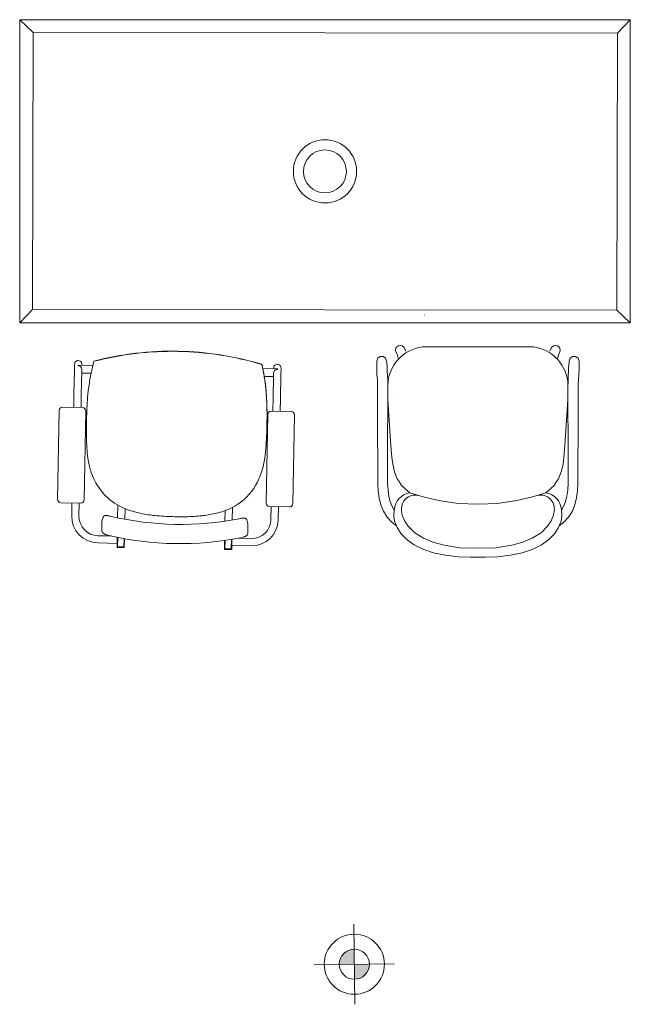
# Model space of a CAD drawing. Header units: millimetres. Extents: x -750 to 72845, y -24282 to 18874.
# Tile 81 of 154: x 55880 to 57403, y 12993 to 15450. Entities that reach past the tile are written whole.
import ezdxf

# ---------------------------------------------------------------- set-up
doc = ezdxf.new("R2010")
doc.units = ezdxf.units.MM
doc.header["$MEASUREMENT"] = 0
doc.layers.add('IRISH HOUSE_HYD AIRPORT_DRAINAGE LAYOUT 1$0$GREY SCALE', color=8, linetype='Continuous')
doc.layers.add('IRISH HOUSE_HYD AIRPORT_DRAINAGE LAYOUT 1$0$GREYSCALE', color=8, linetype='Continuous', lineweight=0)
doc.layers.add('M-MEP-ELPR-EQUIP', color=6, linetype='Continuous', lineweight=20)

# ---------------------------------------------------------------- blocks, each defined once
blk = doc.blocks.new('IRISH HOUSE_HYD AIRPORT_DRAINAGE LAYOUT 1$0$FLOOR PLAN')
at = {"layer": 'IRISH HOUSE_HYD AIRPORT_DRAINAGE LAYOUT 1$0$GREYSCALE', "lineweight": 0}
h = blk.add_hatch(color=8, dxfattribs=at)
h.dxf.hatch_style = 1
h.paths.add_polyline_path([(6714.9, 13092.5), (6714.5, 13130, 0.414214), (6677.4, 13092)])
h.paths.add_polyline_path([(6714.9, 13092.5), (6715.4, 13055, 0.414214), (6752.4, 13093)])
at = {"layer": 'IRISH HOUSE_HYD AIRPORT_DRAINAGE LAYOUT 1$0$GREYSCALE', "color": 8, "lineweight": 0}
for p, q in [((5880.4, 15449.9), (5913.9, 15417.8)), ((7403.1, 15449.9), (7371, 15416.5)), ((5880.4, 14693), (5912.5, 14726.4)), ((6889.6, 14730.9), (6889.6, 14730.6)), ((7403.1, 14693), (7369.6, 14725.1)), ((6889.9, 14713.1), (6889.9, 14712.8)), ((6275.3, 14622.1), (6275.3, 14622.6)), ((6275.3, 14622.6), (6275.3, 14622.6)), ((6275.3, 14622.1), (6275.3, 14622.6)), ((6275.3, 14622.1), (6275.3, 14622.1)), ((6275.3, 14622.1), (6275.3, 14622.1)), ((6275.3, 14622.1), (6275.3, 14622.1)), ((6275.3, 14622.1), (6275.3, 14622.1)), ((6817.8, 14625.5), (6818.7, 14629.9)), ((6818.7, 14621.1), (6817.8, 14625.5)), ((6818.7, 14629.9), (6821.2, 14633.7)), ((6821.2, 14633.7), (6825, 14636.2)), ((6825, 14636.2), (6829.4, 14637.1)), ((6829.4, 14637.1), (6833.8, 14636.2)), ((6833.8, 14636.2), (6837.6, 14633.7)), ((6837.6, 14633.7), (6840.1, 14629.9)), ((6840.1, 14629.9), (6840.2, 14629.8)), ((6840.2, 14629.8), (6843.6, 14622.8)), ((7161.4, 14633.2), (6884.6, 14633.2)), ((7205.7, 14629.8), (7202.3, 14622.8)), ((7205.8, 14629.9), (7205.7, 14629.8)), ((7208.3, 14633.7), (7205.8, 14629.9)), ((7212.1, 14636.2), (7208.3, 14633.7)), ((7216.5, 14637.1), (7212.1, 14636.2)), ((7220.9, 14636.2), (7216.5, 14637.1)), ((7224.7, 14633.7), (7220.9, 14636.2)), ((7227.2, 14629.9), (7224.7, 14633.7)), ((7228.1, 14625.5), (7227.2, 14629.9)), ((7227.2, 14621.1), (7228.1, 14625.5)), ((6065.4, 14597.7), (6065.4, 14597.7)), ((6065.4, 14597.3), (6065.4, 14597.3)), ((6773.1, 14605.1), (6770.7, 14598)), ((6770.7, 14598), (6770.7, 14597.8)), ((6770.7, 14597.8), (6770.7, 14597.6)), ((6770.7, 14597.6), (6770.7, 14577.9)), ((6779.1, 14609.6), (6773.1, 14605.1)), ((6786.7, 14609.6), (6779.1, 14609.6)), ((6792.8, 14605.1), (6786.7, 14609.6)), ((6795.1, 14598), (6792.8, 14605.1)), ((6795.1, 14598), (6796.5, 14586.9)), ((6818.8, 14621), (6818.7, 14621.1)), ((6821.4, 14615.3), (6818.8, 14621)), ((6824.6, 14605.2), (6821.4, 14615.3)), ((7221.3, 14605.2), (7224.5, 14615.3)), ((7224.5, 14615.3), (7227.1, 14621)), ((7227.1, 14621), (7227.2, 14621.1)), ((7250.8, 14598), (7249.5, 14586.9)), ((7250.8, 14598), (7253.2, 14605.1)), ((7253.2, 14605.1), (7259.3, 14609.6)), ((7259.3, 14609.6), (7266.8, 14609.6)), ((7266.8, 14609.6), (7272.9, 14605.1)), ((7272.9, 14605.1), (7275.2, 14598)), ((7275.2, 14598), (7275.2, 14597.8)), ((7275.2, 14597.8), (7275.2, 14597.6)), ((7275.2, 14597.6), (7275.2, 14577.9)), ((6016.8, 14572.4), (6015.8, 14515.3)), ((6016.8, 14572.4), (6017.2, 14590.4)), ((6026.2, 14587.7), (6026.2, 14586.3)), ((6026.2, 14586.3), (6026.2, 14586.3)), ((6026.3, 14587.7), (6062.6, 14587)), ((6026.3, 14587.7), (6026.3, 14587.7)), ((6035, 14572.1), (6035.1, 14577)), ((6035.3, 14587.5), (6035.3, 14590)), ((6486.6, 14579.1), (6522.8, 14578.4)), ((6513.9, 14578.6), (6513.9, 14581.1)), ((6517.4, 14575.1), (6517.4, 14575.1)), ((6522.9, 14577), (6523, 14578.4)), ((6523, 14578.4), (6523, 14578.4)), ((6531.8, 14562.8), (6532.1, 14580.7)), ((6770.7, 14577.9), (6771, 14565.4)), ((6796.5, 14586.9), (6796.5, 14583.9)), ((6796.5, 14583.9), (6796.7, 14571.7)), ((7249.4, 14583.9), (7249.2, 14571.7)), ((7249.5, 14586.9), (7249.4, 14583.9)), ((7275.2, 14577.9), (7274.9, 14565.4)), ((6035, 14572.1), (6033.9, 14514.9)), ((6034.9, 14568), (6058.2, 14567.6)), ((6490.3, 14559.5), (6513.5, 14559)), ((6513.6, 14563.1), (6512.5, 14506)), ((6513.6, 14563.1), (6513.7, 14568)), ((6531.8, 14562.8), (6530.7, 14505.6)), ((6771, 14565.4), (6772.3, 14550)), ((6772.3, 14550), (6772.7, 14544.8)), ((6796.7, 14571.7), (6797.4, 14563)), ((6797.4, 14563), (6798.1, 14549.6)), ((6798.1, 14549.6), (6798.2, 14544.8)), ((7248.5, 14563), (7247.8, 14549.6)), ((7247.8, 14549.6), (7247.8, 14544.8)), ((7249.2, 14571.7), (7248.5, 14563)), ((7273.6, 14550), (7273.3, 14544.8)), ((7274.9, 14565.4), (7273.6, 14550)), ((6772.7, 14544.8), (6772.7, 14534.2)), ((6772.7, 14534.2), (6772.8, 14515.8)), ((6798.2, 14544.8), (6798.2, 14534.3)), ((6798.2, 14534.3), (6798.3, 14515.9)), ((7247.7, 14534.3), (7247.6, 14515.9)), ((7247.8, 14544.8), (7247.7, 14534.3)), ((7273.2, 14534.2), (7273.1, 14515.8)), ((7273.3, 14544.8), (7273.2, 14534.2)), ((6015.2, 14482.2), (6015.8, 14515.3)), ((6033.3, 14481.8), (6033.9, 14514.9)), ((6511.9, 14472.8), (6512.5, 14506)), ((6530.1, 14472.5), (6530.7, 14505.6)), ((6772.8, 14515.8), (6772.9, 14470.3)), ((6798.3, 14519.1), (6798.4, 14522)), ((6798.3, 14518.7), (6798.3, 14519.1)), ((6798.8, 14500.8), (6798.3, 14518.7)), ((6798.3, 14515.9), (6798.4, 14470.4)), ((6804.5, 14411.8), (6798.8, 14500.8)), ((6812.9, 14501.4), (6812.9, 14501.4)), ((7233, 14501.4), (7233, 14501.4)), ((7241.4, 14411.8), (7247.2, 14500.8)), ((7247.2, 14500.8), (7247.7, 14518.7)), ((7247.7, 14519.1), (7247.5, 14522)), ((7247.6, 14515.9), (7247.5, 14470.4)), ((7247.7, 14518.7), (7247.7, 14519.1)), ((7273.1, 14515.8), (7273, 14470.3)), ((5978.8, 14474.3), (5974.7, 14253.2)), ((6037.1, 14481.7), (5987.5, 14482.7)), ((6041.4, 14252), (6045.5, 14473)), ((6499.1, 14464.5), (6495, 14243.5)), ((6557.4, 14472), (6507.8, 14472.9)), ((6561.6, 14242.2), (6565.8, 14463.3)), ((6772.9, 14470.3), (6773.7, 14292.6)), ((6798.4, 14470.4), (6797.5, 14415.5)), ((7247.5, 14470.4), (7248.4, 14415.5)), ((7273, 14470.3), (7272.2, 14292.6)), ((6798, 14293.4), (6797.5, 14415.5)), ((6806.8, 14375.6), (6804.5, 14411.8)), ((7239.1, 14375.6), (7241.4, 14411.8)), ((7247.9, 14293.4), (7248.4, 14415.5)), ((6808.2, 14358.3), (6806.8, 14375.6)), ((6810.6, 14341), (6808.2, 14358.3)), ((7235.3, 14341), (7237.7, 14358.3)), ((7237.7, 14358.3), (7239.1, 14375.6)), ((6815.3, 14321.1), (6810.6, 14341)), ((7230.6, 14321.1), (7235.3, 14341)), ((6815.3, 14321.1), (6822.1, 14303.8)), ((6822.1, 14303.8), (6826.5, 14297)), ((7223.8, 14303.8), (7219.4, 14297)), ((7230.6, 14321.1), (7223.8, 14303.8)), ((6773.7, 14292.6), (6774.7, 14273.9)), ((6798.9, 14276.1), (6798, 14293.4)), ((6826.5, 14297), (6832.5, 14287.6)), ((6832.5, 14287.6), (6853.1, 14269.2)), ((7213.4, 14287.6), (7192.8, 14269.2)), ((7219.4, 14297), (7213.4, 14287.6)), ((7247, 14276.1), (7247.9, 14293.4)), ((7272.2, 14292.6), (7271.3, 14273.9)), ((6774.7, 14273.9), (6776.9, 14256.3)), ((6776.9, 14256.3), (6781, 14239.5)), ((6800.9, 14260.6), (6798.9, 14276.1)), ((6804.2, 14246.9), (6800.9, 14260.6)), ((6886.7, 14258.8), (6853.1, 14269.2)), ((6925.7, 14249.8), (6886.7, 14258.8)), ((7159.2, 14258.8), (7120.2, 14249.8)), ((7192.8, 14269.2), (7159.2, 14258.8)), ((7241.8, 14246.9), (7245.1, 14260.6)), ((7245.1, 14260.6), (7247, 14276.1)), ((7269, 14256.3), (7265, 14239.5)), ((7271.3, 14273.9), (7269, 14256.3)), ((5983.1, 14244.5), (6032.7, 14243.6)), ((6010.1, 14211.4), (6010.7, 14244)), ((6028.2, 14211.1), (6028.8, 14243.7)), ((6124.5, 14206.6), (6125.1, 14238.3)), ((6143.1, 14229.6), (6142.6, 14203)), ((6411.1, 14232.9), (6410.5, 14201.1)), ((6503.3, 14234.8), (6552.9, 14233.9)), ((6506.8, 14202.1), (6507.5, 14234.7)), ((6525, 14201.8), (6525.6, 14234.4)), ((6781, 14239.5), (6787.4, 14223.6)), ((6809.1, 14234.6), (6804.2, 14246.9)), ((6814.5, 14225.9), (6809.1, 14234.6)), ((6813.1, 14236.1), (6813.1, 14236.1)), ((6974.2, 14242.8), (6925.7, 14249.8)), ((7022.9, 14240.4), (6974.2, 14242.8)), ((7023, 14240.4), (7022.9, 14240.4)), ((7071.7, 14242.8), (7023, 14240.4)), ((7023, 14240.4), (7023, 14240.4)), ((7120.2, 14249.8), (7071.7, 14242.8)), ((7231.4, 14225.9), (7236.8, 14234.6)), ((7232.8, 14236.1), (7232.8, 14236.1)), ((7236.8, 14234.6), (7241.8, 14246.9)), ((7265, 14239.5), (7258.6, 14223.6)), ((6085.6, 14198.5), (6088.3, 14208.1)), ((6107.7, 14210.3), (6107.7, 14210.3)), ((6392.3, 14198.3), (6392.8, 14224.9)), ((6787.4, 14223.6), (6796.6, 14208.7)), ((6796.6, 14208.7), (6809.1, 14195.1)), ((6814.5, 14225.9), (6813.5, 14213.5)), ((6814.6, 14202.4), (6813.5, 14213.5)), ((6814.7, 14227.4), (6814.5, 14225.9)), ((6832.6, 14224.2), (6832.7, 14223.4)), ((6832.7, 14223.4), (6834, 14213.7)), ((6834, 14213.7), (6840.1, 14198.9)), ((7211.9, 14213.7), (7205.8, 14198.9)), ((7213.2, 14223.4), (7211.9, 14213.7)), ((7213.3, 14224.2), (7213.2, 14223.4)), ((7231.3, 14227.4), (7231.4, 14225.9)), ((7231.3, 14202.4), (7232.4, 14213.5)), ((7231.4, 14225.9), (7232.4, 14213.5)), ((7249.3, 14208.7), (7236.9, 14195.1)), ((7258.6, 14223.6), (7249.3, 14208.7)), ((6085.4, 14196.8), (6085, 14174.8)), ((6085.4, 14196.8), (6085.4, 14196.8)), ((6447.1, 14201.4), (6449.4, 14191.6)), ((6449.2, 14168), (6449.6, 14190)), ((6449.4, 14191.6), (6449.4, 14191.6)), ((6809.1, 14195.1), (6819.8, 14186.6)), ((6815.2, 14198), (6814.6, 14202.4)), ((6819.8, 14186.6), (6815.2, 14198)), ((6820.2, 14185.7), (6819.8, 14186.6)), ((6822, 14182.6), (6820.2, 14185.7)), ((6830.6, 14167.7), (6822, 14182.6)), ((6840.1, 14198.9), (6848.9, 14185.6)), ((6848.9, 14185.6), (6865.4, 14169.5)), ((7197, 14185.6), (7180.5, 14169.5)), ((7205.8, 14198.9), (7197, 14185.6)), ((7215.3, 14167.7), (7223.9, 14182.6)), ((7223.9, 14182.6), (7225.7, 14185.7)), ((7225.7, 14185.7), (7226.1, 14186.6)), ((7226.1, 14186.6), (7230.7, 14198)), ((7236.9, 14195.1), (7226.1, 14186.6)), ((7230.7, 14198), (7231.3, 14202.4)), ((6108.5, 14161.5), (6075.4, 14162.1)), ((6123.6, 14158.2), (6123.1, 14133.9)), ((6124.3, 14134.2), (6124.8, 14158)), ((6124.8, 14158), (6124.3, 14133.9)), ((6140.1, 14133.9), (6140.5, 14154.9)), ((6141.3, 14133.6), (6141.7, 14154.7)), ((6425.2, 14155.5), (6457.9, 14154.9)), ((6431.6, 14156.8), (6431.6, 14156.8)), ((6845.1, 14153.1), (6830.6, 14167.7)), ((6887.5, 14155.6), (6865.4, 14169.5)), ((6910.9, 14145.7), (6887.5, 14155.6)), ((7158.4, 14155.6), (7135.1, 14145.7)), ((7180.5, 14169.5), (7158.4, 14155.6)), ((7200.8, 14153.1), (7215.3, 14167.7)), ((6123.3, 14143), (6075.1, 14143.9)), ((6124.3, 14134.2), (6140.1, 14133.9)), ((6124.3, 14133.9), (6140.1, 14133.6)), ((6124.3, 14132.7), (6140.1, 14132.4)), ((6140.1, 14133.6), (6140.1, 14133.9)), ((6391.4, 14150), (6391, 14128.9)), ((6392.5, 14150.2), (6392.1, 14128.9)), ((6392.2, 14129.2), (6392.5, 14150.2)), ((6407.9, 14128.9), (6408.4, 14152.6)), ((6409.1, 14128.6), (6409.6, 14152.8)), ((6409.3, 14137.7), (6457.5, 14136.8)), ((6846.5, 14151.5), (6845.1, 14153.1)), ((6864.2, 14138.9), (6846.5, 14151.5)), ((6864.2, 14138.9), (6887.9, 14127.6)), ((6938.6, 14138.4), (6910.9, 14145.7)), ((6978.3, 14132.1), (6938.6, 14138.4)), ((7023, 14130.9), (6978.3, 14132.1)), ((7067.6, 14132.1), (7023, 14130.9)), ((7107.3, 14138.4), (7067.6, 14132.1)), ((7135.1, 14145.7), (7107.3, 14138.4)), ((7181.7, 14138.9), (7158, 14127.6)), ((7181.7, 14138.9), (7199.4, 14151.5)), ((7199.4, 14151.5), (7200.8, 14153.1)), ((6392.1, 14127.7), (6407.9, 14127.4)), ((6392.2, 14129.2), (6407.9, 14128.9)), ((6392.2, 14128.9), (6407.9, 14128.6)), ((6407.9, 14128.6), (6407.9, 14128.9)), ((6887.9, 14127.6), (6912.4, 14119.6)), ((6912.4, 14119.6), (6941.9, 14113.2)), ((6941.9, 14113.2), (6974.1, 14109.3)), ((6974.1, 14109.3), (7005, 14108.1)), ((7005, 14108.1), (7022.9, 14108.3)), ((7040.9, 14108.1), (7023, 14108.3)), ((7071.8, 14109.3), (7040.9, 14108.1)), ((7104, 14113.2), (7071.8, 14109.3)), ((7133.5, 14119.6), (7104, 14113.2)), ((7158, 14127.6), (7133.5, 14119.6)), ((6716.2, 12992.5), (6713.7, 13192.5)), ((6615, 13091.2), (6814.9, 13093.8))]:
    blk.add_line(p, q, dxfattribs=at)
at = {"layer": 'IRISH HOUSE_HYD AIRPORT_DRAINAGE LAYOUT 1$0$GREYSCALE', "color": 8, "lineweight": 0, "ltscale": 3}
for p, q in [((5880.4, 14693), (5880.4, 15449.9)), ((5880.4, 15449.9), (7403.1, 15449.9)), ((7403.1, 15449.9), (7403.1, 14693)), ((5912.5, 14726.4), (5913.9, 15417.8)), ((5913.9, 15417.8), (7371, 15416.5)), ((7371, 15416.5), (7369.6, 14725.1)), ((7369.6, 14725.1), (5912.5, 14726.4)), ((7403.1, 14693), (5880.4, 14693))]:
    blk.add_line(p, q, dxfattribs=at)
at = {"layer": 'IRISH HOUSE_HYD AIRPORT_DRAINAGE LAYOUT 1$0$GREYSCALE', "color": 8, "lineweight": 0}
for centre, radius in [((6641.7, 15071.4), 78.9), ((6641.7, 15071.4), 53.5), ((6714.9, 13092.5), 75), ((6714.9, 13092.5), 37.5)]:
    blk.add_circle(centre, radius, dxfattribs=at)
for centre, radius, start, end in [((6260.8, 13847.8), 774.9, 88.9265, 104.6045), ((6260.8, 13846.9), 775.4, 88.9261, 104.5947), ((6260.8, 13847.8), 774.9, 73.2485, 88.9266), ((6260.8, 13846.9), 775.4, 73.2584, 88.9268), ((6260.8, 13846.8), 775.4, 73.2584, 88.9268), ((6897.1, 14535.1), 98.9, 97.2909, 178.3551), ((7148.8, 14535.1), 98.9, 1.6449, 82.7091), ((6478.6, 14481.8), 429, 164.3859, 168.3839), ((6026.2, 14578.1), 9.56, 88.9475, 89.7303), ((6025.9, 14577), 9.3, 50.9874, 87.9711), ((6046.3, 14485.7), 450.1, 4.8032, 13.3746), ((6051.7, 14486.4), 444.6, 5.3588, 13.4013), ((6051.1, 14486.2), 445.2, 5.4343, 13.3944), ((6522.9, 14567.7), 9.32, 89.9132, 126.8343), ((6522.7, 14569.3), 9.08, 88.1019, 88.9263), ((6571.3, 14464.9), 523.2, 168.6185, 175.3302), ((5879.5, 14469.1), 617.6, 1.0297, 5.508), ((5910.8, 14471.5), 586.2, 2.2489, 5.5185), ((5907.4, 14472), 589.7, 2.5018, 5.0017), ((6887.3, 14438.7), 840.3, 175.3044, 179.1073), ((5732.5, 14464.2), 764.7, 0.1211, 2.516), ((5658.9, 14462), 838.3, 358.8013, 2.2228), ((5603.2, 14461.9), 894, 358.8101, 1.1738), ((7676.9, 14426), 1630, 179.0925, 180.2359), ((5481.4, 14463.1), 1015.8, 358.2255, 0.1482), ((5074.3, 14472), 1423, 357.534, 358.8437), ((5078.2, 14472.6), 1419.1, 357.8615, 358.3462), ((6884.8, 14421.5), 837.9, 180.1534, 181.7475), ((5730.6, 14440.9), 765.9, 355.4613, 357.7503), ((6484.5, 14408.7), 437.4, 181.6736, 184.4417), ((6154.6, 14406.8), 340.6, 350.0021, 355.5244), ((6327.8, 14396), 280.2, 184.3147, 189.3977), ((6244.5, 14381.7), 195.7, 189.2671, 198.338), ((6289.1, 14383.1), 204, 339.666, 350.0159), ((6202.4, 14367.3), 151.1, 198.1843, 227.222), ((6337.5, 14365.4), 152.6, 312.2672, 339.5736), ((6200.2, 14370.5), 152, 228.6539, 249.8734), ((6860.2, 14224.1), 45.6, 98.8864, 175.879), ((6866.8, 14229), 34.5, 78.2401, 189.3448), ((7179.2, 14229), 34.5, 350.6552, 101.7599), ((7185.7, 14224.1), 45.6, 4.121, 81.1136), ((6323.8, 14410.8), 198.3, 282.4771, 293.1261), ((6346.6, 14359), 141.7, 292.8722, 311.2734), ((6076.3, 14210.2), 66.2, 178.9265, 268.9265), ((6076.3, 14210.2), 48.1, 178.9265, 268.9265), ((6094.3, 14206.4), 6.23, 106.0111, 164.3109), ((6094.7, 14205.2), 7.53, 89.9191, 106.0863), ((6094.7, 14200.4), 12.2, 84.8025, 90.4001), ((6093.6, 14187.3), 25.5, 81.5581, 84.8684), ((6090.5, 14166.1), 46.9, 79.6217, 81.6847), ((6079.7, 14106.9), 107.1, 78.2346, 79.6353), ((6061, 14016.4), 199.5, 77.412, 78.2764), ((6039.1, 13917.9), 300.4, 76.8112, 77.4321), ((6281.8, 14954.2), 764, 256.8281, 281.0249), ((6231.6, 14452.1), 239.4, 249.5209, 259.3537), ((6256.3, 14580.6), 370.3, 259.269, 264.9366), ((6277.5, 14833.1), 623.7, 265.0477, 269.0922), ((6281.5, 14861.7), 652.5, 268.7823, 271.1843), ((6287.9, 14638.5), 429.2, 270.936, 276.2036), ((6303.7, 14496.3), 286.1, 276.1307, 282.6925), ((6482.2, 13925.8), 283.8, 100.081, 101.0511), ((6458.4, 14060), 147.5, 98.9675, 100.0698), ((6446.2, 14137.4), 69.2, 97.0459, 99.0332), ((6441.9, 14172.4), 33.9, 94.3976, 96.9727), ((6440.5, 14190.2), 16, 89.1984, 94.2965), ((6440.5, 14197.4), 8.76, 79.9847, 88.9295), ((6441, 14199.9), 6.28, 13.7183, 80.7242), ((6092.1, 14196.7), 6.68, 164.5299, 178.8862), ((6442.9, 14190.1), 6.68, 358.9603, 13.3271), ((6458.8, 14203), 66.2, 268.9265, 358.9265), ((6458.8, 14203), 48.1, 268.9265, 358.9265), ((6091.8, 14174.7), 6.85, 179.0641, 194.6131), ((6092.4, 14174.9), 7.45, 195.0289, 218.8658), ((6094.5, 14176.6), 10.2, 218.9502, 232.5963), ((6099.1, 14182.7), 17.8, 232.723, 242.4252), ((6104.9, 14193.4), 29.9, 242.0682, 245.8404), ((6110.6, 14206.2), 44, 245.9491, 250.6912), ((6115.8, 14221.4), 60, 250.729, 256.8631), ((6281.2, 14927.1), 784.9, 256.812, 281.041), ((6420.3, 14215.2), 59.5, 280.9626, 287.1543), ((6425.3, 14199.1), 42.7, 287.0808, 291.9625), ((6430.4, 14186.3), 28.8, 291.984, 295.9273), ((6434, 14178.9), 20.7, 295.816, 300.8836), ((6438, 14172.3), 13, 300.7123, 309.8212), ((6440.8, 14169.2), 8.76, 309.5197, 326.0357), ((6442.2, 14168.2), 6.97, 325.9805, 358.6378), ((6124.4, 14133.9), 1.21, 178.9265, 268.9265), ((6140.1, 14133.6), 1.21, 268.9265, 358.9265), ((6392.2, 14128.9), 1.21, 178.9265, 268.9265), ((6407.9, 14128.6), 1.21, 268.9265, 358.9265)]:
    blk.add_arc(centre, radius, start, end, dxfattribs=at)
for centre, major_axis, ratio, start_param, end_param in [((6026.3, 14590.2), (9.07, -0.17), 0.999507, 0, 3.141593), ((6026, 14577.2), (-9.07, 0.17), 0.999507, 3.141593, 4.052444), ((6522.8, 14567.9), (9.07, -0.17), 0.999507, 2.230741, 3.141593), ((6523, 14580.9), (9.07, -0.17), 0.999507, 0, 3.141593), ((5987.4, 14474.1), (5.99, -6.22), 0.992436, 2.359991, 3.923195), ((6036.9, 14473.1), (-6.22, -5.99), 0.992436, 2.359991, 3.923195), ((6507.7, 14464.3), (-5.99, 6.22), 0.992436, -0.781602, 0.781602), ((6557.2, 14463.4), (6.22, 5.99), 0.992436, -0.781602, 0.781602), ((5983.3, 14253.1), (-6.22, -5.99), 0.992436, -0.781602, 0.781602), ((6032.8, 14252.2), (5.99, -6.22), 0.992436, -0.781602, 0.781602), ((6503.6, 14243.4), (6.22, 5.99), 0.992436, 2.359991, 3.923195), ((6553, 14242.5), (-5.99, 6.22), 0.992436, 2.359991, 3.923195)]:
    blk.add_ellipse(centre, major_axis=major_axis, ratio=ratio, start_param=start_param, end_param=end_param, dxfattribs=at)
blk = doc.blocks.new('IRISH HOUSE_HYD AIRPORT_DRAINAGE LAYOUT 1')
at = {"layer": 'IRISH HOUSE_HYD AIRPORT_DRAINAGE LAYOUT 1$0$GREY SCALE'}
blk.add_blockref('IRISH HOUSE_HYD AIRPORT_DRAINAGE LAYOUT 1$0$FLOOR PLAN', (0, 0), dxfattribs=at)

msp = doc.modelspace()

# ---------------------------------------------------------------- block references
at = {"layer": 'M-MEP-ELPR-EQUIP'}
msp.add_blockref('IRISH HOUSE_HYD AIRPORT_DRAINAGE LAYOUT 1', (50000, 0), dxfattribs=at)

doc.saveas('drawing.dxf')
